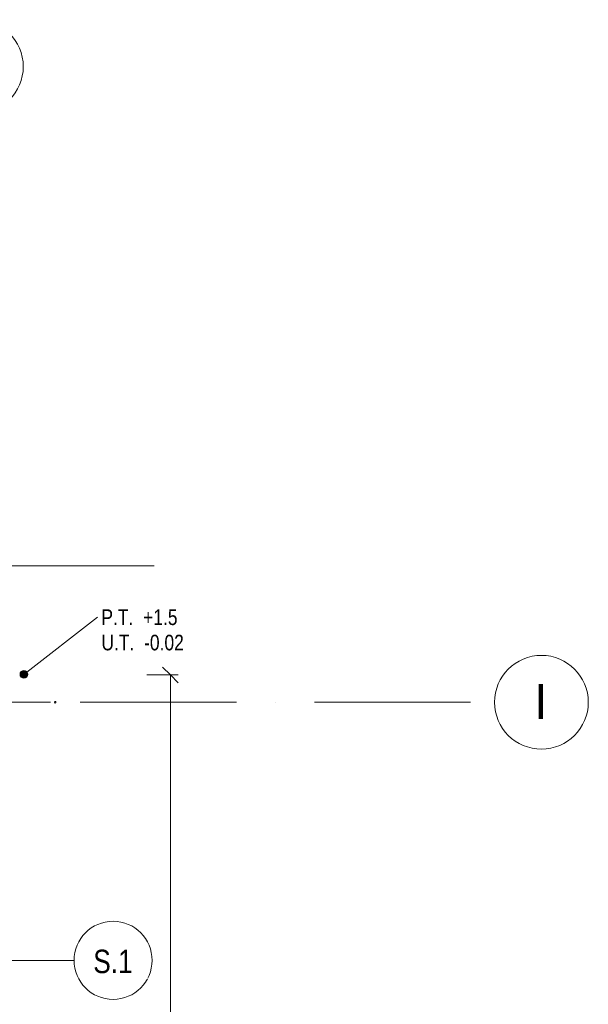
# Model space of a CAD drawing. Header units: millimetres. Extents: x 198345 to 441227, y -23587 to 80066.
# Tile 25 of 79: x 289724 to 297006, y 66317 to 78925. Entities that reach past the tile are written whole.
import ezdxf

# ---------------------------------------------------------------- set-up
doc = ezdxf.new("R2010")
doc.units = ezdxf.units.MM
doc.linetypes.add('IMPORT-HP_01_CER_B', pattern=[800, 500, -100, 100, -100])
doc.linetypes.add('Čerchovaná 20mm', pattern=[3000, 2000, -500, 0, -500])
for name, color, linetype, lineweight in [('CA_IMPORTY18', 8, 'Continuous', 9), ('CA_KOTY', 3, 'Continuous', 9), ('CA_KOTY-100', 3, 'Continuous', 9), ('CA_OSY', 5, 'Continuous', 9), ('CA_PODLAHA25', 7, 'Continuous', 13), ('CA_PSVBUB', 3, 'Continuous', 9), ('CA_TEXT25', 7, 'Continuous', 9), ('CA_TEXT35', 62, 'Continuous', 9)]:
    doc.layers.add(name, color=color, linetype=linetype, lineweight=lineweight)
doc.styles.add('Arial', font='arial.ttf', dxfattribs={"height": 10})
doc.styles.add('Arial_2', font='arial.ttf', dxfattribs={"height": 450})
doc.styles.add('Arial_4', font='arial.ttf', dxfattribs={"width": 0.8, "height": 200})
doc.styles.add('Arial_6', font='arial.ttf', dxfattribs={"width": 0.8, "height": 300})
doc.dimstyles.new('HP_Přímá_-_2_mm_Ariel_1-100', dxfattribs={"dimscale": 304.8, "dimtxt": 204.05188, "dimasz": 0.656168, "dimexe": 0.328084, "dimexo": 0.0625, "dimgap": 0.164042, "dimtad": 1, "dimdec": 0, "dimzin": 0, "dimdsep": 46, "dimtxsty": 'Arial_4', "dimblk1": 'OBLIQUE', "dimblk2": 'OBLIQUE', "dimsah": 1, "dimcen": 0.09, "dimazin": 0, "dimtfac": 1, "dimtdec": 4, "dimtix": 1, "dimtmove": 0, "dimatfit": 3, "dimfxl": 0.984252, "dimfxlon": 1, "dimtvp": 1, "dimtolj": 1, "dimtzin": 0, "dimarcsym": 2})

# ---------------------------------------------------------------- blocks, each defined once
blk = doc.blocks.new('ocelová kce final - 11542_003_OK-HALA_TaO-2_ET_AciS_2025-05-29_upr_dwg-2597525-PŮDORYS 1_NP -vestavek V9')
at = {"layer": 'CA_IMPORTY18', "color": 57, "linetype": 'IMPORT-HP_01_CER_B'}
blk.add_line((289620, 70185), (290170, 70185), dxfattribs=at)
at = {"layer": 'CA_IMPORTY18', "color": 57}
for p, q in [((290172, 70181), (290172, 70189)), ((290188, 70189), (290188, 70181))]:
    blk.add_line(p, q, dxfattribs=at)
for centre, start, end in [((290180, 70189), 0, 180), ((290180, 70181), 180, 0)]:
    blk.add_arc(centre, 7.5, start, end, dxfattribs=at)
at = {"layer": 'CA_IMPORTY18', "color": 7, "linetype": 'IMPORT-HP_01_CER_B', "insert": (290174, 70183), "char_height": 10, "width": 4.65, "attachment_point": 1, "rotation": 90, "line_spacing_factor": 0.941778, "style": 'Arial'}
blk.add_mtext('\\fArial|b0|i0|c238|p34|;I', dxfattribs=at)
blk = doc.blocks.new('ocelová kce final - ocelová kce final-2597615-PŮDORYS 1_NP -vestavek V9')
blk.add_blockref('ocelová kce final - 11542_003_OK-HALA_TaO-2_ET_AciS_2025-05-29_upr_dwg-2597525-PŮDORYS 1_NP -vestavek V9', (0, 0))
blk = doc.blocks.new('Osnova - Bublina osnovy 12mm-4850-PŮDORYS 1_NP -vestavek V9')
at = {"layer": 'CA_TEXT35'}
blk.add_circle((0, 0), 6, dxfattribs=at)
blk = doc.blocks.new('DIMBLOCK5-PŮDORYS 1_NP -vestavek V9')
at = {"layer": 'CA_KOTY-100'}
for p, q in [((291654, 70535), (291554, 70635)), ((291654, 70535), (291354, 70535)), ((291654, 59050), (291654, 70535)), ((291654, 70535), (291754, 70435)), ((291654, 70535), (291754, 70535)), ((291654, 59050), (291554, 59150)), ((291654, 59050), (291354, 59050)), ((291654, 59050), (291754, 58950)), ((291654, 59050), (291754, 59050))]:
    blk.add_line(p, q, dxfattribs=at)
at = {"layer": 'CA_KOTY-100', "color": 0, "insert": (291345, 64486), "char_height": 200, "width": 734.59, "attachment_point": 1, "rotation": 90, "line_spacing_factor": 0.941778, "style": 'Arial_4'}
blk.add_mtext('11485', dxfattribs=at)
blk = doc.blocks.new('_Oblique')
at = {"color": 0, "linetype": 'ByBlock', "lineweight": -2}
blk.add_line((-0.5, -0.5), (0.5, 0.5), dxfattribs=at)
blk = doc.blocks.new('HP_Popisek stěny - HP_Popisek stěny-1417901-PŮDORYS 1_NP -vestavek V9')
at = {"layer": 'CA_PSVBUB'}
blk.add_circle((0, 0), 5, dxfattribs=at)

msp = doc.modelspace()

# ---------------------------------------------------------------- hatches: boundary and pattern name
at = {"layer": 'CA_TEXT25'}
h = msp.add_hatch(color=256, dxfattribs=at)
edge = h.paths.add_edge_path()
edge.add_arc((289778.3, 70541.6), 50, 0, 360)

# ---------------------------------------------------------------- linework, layer by layer
at = {"layer": 'CA_OSY', "linetype": 'Čerchovaná 20mm'}
msp.add_line((200496.2, 70185), (295806.1, 70185), dxfattribs=at)
at = {"layer": 'CA_PODLAHA25'}
msp.add_line((291445, 71929.5), (287156.6, 71929.5), dxfattribs=at)
at = {"layer": 'CA_PSVBUB'}
msp.add_line((289520, 66880.2), (290420, 66880.2), dxfattribs=at)
at = {"layer": 'CA_TEXT25', "color": 250}
msp.add_line((289778.3, 70541.6), (290720.6, 71273.4), dxfattribs=at)
msp.add_circle((289778.3, 70541.6), 50, dxfattribs=at)

# ---------------------------------------------------------------- block references
at = {"layer": 'CA_IMPORTY18', "color": 57}
msp.add_blockref('ocelová kce final - ocelová kce final-2597615-PŮDORYS 1_NP -vestavek V9', (0, 0), dxfattribs=at)
at = {"layer": 'CA_PSVBUB', "xscale": 99.99999999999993, "yscale": 99.99999999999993, "zscale": 99.99999999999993}
msp.add_blockref('HP_Popisek stěny - HP_Popisek stěny-1417901-PŮDORYS 1_NP -vestavek V9', (290920, 66880.2), dxfattribs=at)
at = {"layer": 'CA_TEXT35', "xscale": 99.99999999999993, "yscale": 99.99999999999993, "zscale": 99.99999999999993}
msp.add_blockref('Osnova - Bublina osnovy 12mm-4850-PŮDORYS 1_NP -vestavek V9', (289170, 78324.5), dxfattribs=at)
at = {"layer": 'CA_TEXT35', "xscale": 99.99999999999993, "yscale": 99.99999999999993, "zscale": 99.99999999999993, "rotation": 269.9999999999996}
msp.add_blockref('Osnova - Bublina osnovy 12mm-4850-PŮDORYS 1_NP -vestavek V9', (296406.1, 70185), dxfattribs=at)

# ---------------------------------------------------------------- texts
at = {"layer": 'CA_TEXT25', "char_height": 200, "attachment_point": 1, "style": 'Arial_4'}
for s, insert, width in [('P.T.  +1.5', (290770.6, 71373.4), 1205.738), ('U.T.  -0.02', (290770.6, 71049.2), 1301.94)]:
    msp.add_mtext(s, dxfattribs=dict(at, insert=insert, width=width))

# ---------------------------------------------------------------- dimensions: what is measured, and where the dimension line sits
at = {"layer": 'CA_KOTY'}
dim = msp.add_linear_dim(base=(291654.3, 70535), p1=(291354.3, 59049.9), p2=(291354.3, 70535), angle=90, dimstyle='HP_Přímá_-_2_mm_Ariel_1-100', override={"dimpost": '<>', "dimfxl": 11485.128935}, dxfattribs=at)
dim.commit()
dim.dimension.update_dxf_attribs({"geometry": 'DIMBLOCK5-PŮDORYS 1_NP -vestavek V9', "text_midpoint": (291502.1, 64792.4)})

# ---------------------------------------------------------------- next in the draw order: texts
at = {"layer": 'CA_PSVBUB', "insert": (290666.8, 67016.2), "char_height": 300, "width": 622.109, "attachment_point": 1, "style": 'Arial_6', "bg_fill": 3, "box_fill_scale": 1.25, "bg_fill_color": 256, "bg_fill_true_color": 13158600, "bg_fill_transparency": 0}
msp.add_mtext('S.1', dxfattribs=at)
at = {"layer": 'CA_TEXT35', "insert": (296311, 70420.2), "char_height": 450, "width": 216.456, "attachment_point": 1, "style": 'Arial_2', "bg_fill": 3, "box_fill_scale": 1.25, "bg_fill_color": 256, "bg_fill_true_color": 13158600, "bg_fill_transparency": 0}
msp.add_mtext('\\fArial|b0|i0|c238|p34|;I', dxfattribs=at)

doc.saveas('drawing.dxf')
